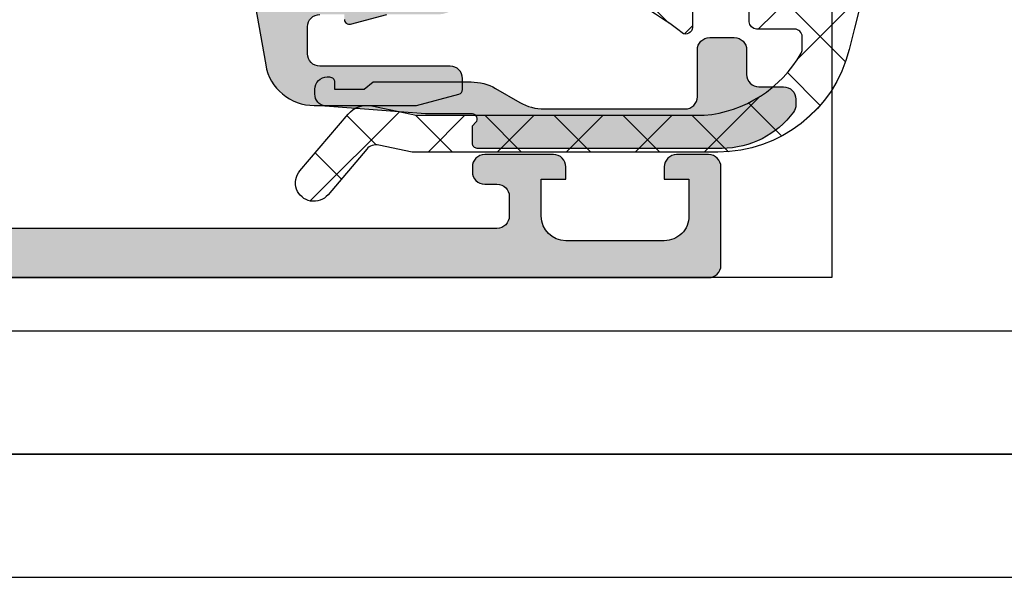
# Model space of a CAD drawing. Header units: millimetres. Extents: x 373037 to 682063, y 76092 to 274210.
# Tile 37 of 256: x 660879 to 660919, y 249592 to 249615. Entities that reach past the tile are written whole.
import ezdxf

# ---------------------------------------------------------------- set-up
doc = ezdxf.new("R2010")
doc.units = ezdxf.units.MM
doc.header["$LTSCALE"] = 100
doc.linetypes.add('ČÁRKOVANÁ', pattern=[19.049999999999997, 12.7, -6.35])
doc.layers.add('PUDORYS', color=253, linetype='CONTINUOUS')

msp = doc.modelspace()

# ---------------------------------------------------------------- hatches: boundary and pattern name
at = {"layer": 'PUDORYS', "true_color": 0x939598}
h = msp.add_hatch(color=252, dxfattribs=at)
edge = h.paths.add_edge_path(flags=16)
edge.add_line((660889.9382820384, 249616.8325612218), (660889.9382820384, 249621.0323112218))
edge.add_ellipse((660890.4382816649, 249621.0323115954), major_axis=(-0.4999996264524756, 0), ratio=1, start_angle=-90.00004280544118, end_angle=4.280877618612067e-05, ccw=False)
edge.add_line((660890.4382820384, 249621.5323112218), (660894.8383060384, 249621.5323112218))
edge.add_ellipse((660894.838306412, 249621.0323115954), major_axis=(-0.4999996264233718, 0), ratio=1, start_angle=179.9999571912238, end_angle=270.0000428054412, ccw=False)
edge.add_line((660895.3383060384, 249621.0323112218), (660895.3383060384, 249616.8325622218))
edge.add_ellipse((660894.8383055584, 249616.8325627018), major_axis=(-0.5000004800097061, 0), ratio=1, start_angle=90.00005500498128, end_angle=179.9999449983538, ccw=False)
edge.add_line((660894.8383060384, 249616.3325622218), (660890.4382820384, 249616.3325612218))
edge.add_ellipse((660890.4382816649, 249616.8325608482), major_axis=(-0.4999996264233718, 0), ratio=1, start_angle=-4.280877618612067e-05, end_angle=90.00004280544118, ccw=False)
edge = h.paths.add_edge_path()
edge.add_line((660887.9399010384, 249619.7459652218), (660889.1396610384, 249612.9829652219))
edge.add_arc((660891.1089126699, 249613.332309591), 1.999998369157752, 190.0595901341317, 270.0000392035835)
edge.add_line((660891.1089140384, 249611.3323112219), (660895.2738870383, 249611.3323112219))
edge.add_line((660895.2738870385, 249611.3323112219), (660896.9916760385, 249611.7925922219))
edge.add_arc((660896.9399121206, 249611.9857772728), 0.1999999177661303, 285.0000385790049, 359.9999853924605)
edge.add_line((660897.1399120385, 249611.9857772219), (660897.1399120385, 249612.4323112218))
edge.add_arc((660896.639912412, 249612.4323115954), 0.4999996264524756, 359.9999571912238, 450.0000428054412)
edge.add_line((660896.6399120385, 249612.9323112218), (660891.3399120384, 249612.9323112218))
edge.add_arc((660891.3399116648, 249613.4323108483), 0.4999996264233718, 179.9999571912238, 270.0000428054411, ccw=False)
edge.add_line((660890.8399120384, 249613.4323112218), (660890.8399120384, 249614.5325612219))
edge.add_arc((660891.3399125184, 249614.5325607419), 0.5000004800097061, 90.00005500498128, 179.9999449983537, ccw=False)
edge.add_line((660891.3399120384, 249615.0325612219), (660892.3399120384, 249615.0325612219))
edge.add_line((660892.3399120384, 249615.0325612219), (660892.3399120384, 249614.8325612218))
edge.add_arc((660892.5399121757, 249614.8325615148), 0.2000001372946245, 180.0000839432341, 285.0000053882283)
edge.add_line((660892.5916760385, 249614.6393762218), (660894.0590640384, 249615.0325622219))
edge.add_line((660894.0590640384, 249615.0325622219), (660896.1399120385, 249615.0325622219))
edge.add_arc((660896.1399110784, 249616.0325631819), 1.00000096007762, 270.0000550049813, 359.9999449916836)
edge.add_line((660897.1399120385, 249616.0325622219), (660897.1399120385, 249626.9320642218))
edge.add_arc((660896.7399117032, 249626.9320644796), 0.4000003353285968, 359.9999630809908, 479.9999168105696)
edge.add_line((660896.5399120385, 249627.2784752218), (660895.6770640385, 249626.7803092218))
edge.add_line((660895.6770640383, 249626.7803092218), (660894.1849030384, 249626.3524392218))
edge.add_arc((660894.2675944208, 249626.0640604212), 0.3000003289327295, 106.0000168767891, 210.1792412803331)
edge.add_line((660894.0082570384, 249625.9132482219), (660895.4399920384, 249623.4476372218))
edge.add_line((660895.4399920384, 249623.4476372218), (660895.4399920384, 249623.0272182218))
edge.add_arc((660895.2484237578, 249623.0237257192), 0.1916001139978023, -92.52222190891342, 1.0444500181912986, ccw=False)
edge.add_line((660895.2399920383, 249622.8323112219), (660888.7505530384, 249622.8323112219))
edge.add_arc((660888.7323152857, 249623.0314777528), 0.1999998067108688, 155.85905187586, 275.23200453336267, ccw=False)
edge.add_line((660888.5498070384, 249623.1132742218), (660889.6181280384, 249625.4969592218))
edge.add_arc((660889.4356194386, 249625.5787559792), 0.2000002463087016, 335.859017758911, 428.0262022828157)
edge.add_line((660889.5104560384, 249625.7642272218), (660887.4872280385, 249626.5805872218))
edge.add_arc((660887.3375549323, 249626.2096453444), 0.39999989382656, 68.02618212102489, 180.0000175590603)
edge.add_line((660886.9375550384, 249626.2096452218), (660886.9375540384, 249624.1454982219))
edge.add_arc((660887.2375536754, 249624.1454973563), 0.2999996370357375, 179.9998346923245, 232.095086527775)
edge.add_arc((660886.8689431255, 249623.672077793), 0.3000002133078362, -15.9998620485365, 52.095347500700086, ccw=False)
edge.add_line((660887.1573220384, 249623.5893872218), (660886.9400000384, 249622.8314982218))
edge.add_arc((660888.5399990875, 249622.8314977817), 1.599999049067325, 179.9999842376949, 238.4076055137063)
edge.add_arc((660887.4398670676, 249621.0427257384), 0.4999999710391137, 0.0015450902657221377, 58.40766404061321, ccw=False)
edge.add_line((660887.9398670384, 249621.0427392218), (660887.9399010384, 249619.7459652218))
h = msp.add_hatch(color=252, dxfattribs=at)
edge = h.paths.add_edge_path()
edge.add_arc((660907.138070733, 249604.8364137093), 0.5000674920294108, 270.0077324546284, 359.9922675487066)
edge.add_line((660907.6381382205, 249604.8363462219), (660907.6381382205, 249608.8363462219))
edge.add_arc((660907.138070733, 249608.8362787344), 0.5000674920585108, 0.007732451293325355, 89.99226754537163)
edge.add_line((660907.1381382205, 249609.3363462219), (660905.8380893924, 249609.3363462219))
edge.add_arc((660905.8381262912, 249608.8363093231), 0.5000369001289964, 90.00422797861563, 179.9957720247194)
edge.add_line((660905.3380893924, 249608.8363462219), (660905.3380893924, 249608.3363462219))
edge.add_line((660905.3380893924, 249608.3363462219), (660906.3380893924, 249608.3363462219))
edge.add_line((660906.3380893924, 249608.3363462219), (660906.3380893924, 249606.8363462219))
edge.add_arc((660905.338126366, 249606.8363092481), 0.9999630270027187, -90.00211851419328, 0.0021185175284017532, ccw=False)
edge.add_line((660905.3380893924, 249605.8363462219), (660901.3380893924, 249605.8363462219))
edge.add_arc((660901.338166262, 249606.8364230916), 1.000076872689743, 180.0044039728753, 269.9955960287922, ccw=False)
edge.add_line((660900.3380893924, 249606.8363462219), (660900.3380893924, 249608.3363462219))
edge.add_line((660900.3380893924, 249608.3363462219), (660901.3380893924, 249608.3363462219))
edge.add_line((660901.3380893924, 249608.3363462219), (660901.3380893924, 249608.8363462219))
edge.add_arc((660900.8381468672, 249608.8364036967), 0.4999425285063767, 359.9934131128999, 450.0065868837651)
edge.add_line((660900.8380893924, 249609.3363462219), (660898.0381015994, 249609.3363462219))
edge.add_arc((660898.0381015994, 249608.8363462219), 0.5, 90, 180)
edge.add_line((660897.5381015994, 249608.8363462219), (660897.5381015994, 249608.6363462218))
edge.add_arc((660898.0381015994, 249608.6363462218), 0.5, 180, 270)
edge.add_line((660898.0381015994, 249608.1363462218), (660898.5381015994, 249608.1363462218))
edge.add_arc((660898.5380665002, 249607.6363111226), 0.5000351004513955, 0.00402179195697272, 89.99597821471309, ccw=False)
edge.add_line((660899.0381015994, 249607.6363462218), (660899.0381015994, 249606.83634317))
edge.add_arc((660898.538085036, 249606.8363597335), 0.5000165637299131, 270.00189796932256, 359.99810203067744, ccw=False)
edge.add_line((660898.5381015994, 249606.33634317), (660867.2381077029, 249606.33634317))
edge.add_line((660867.2381077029, 249606.33634317), (660861.1996500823, 249606.7687398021))
edge.add_arc((660861.2381061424, 249607.7679594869), 0.9999594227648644, 180, 267.7959971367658, ccw=False)
edge.add_line((660860.2381467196, 249607.7679594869), (660860.2381467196, 249614.4364116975))
edge.add_arc((660860.7381467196, 249614.4364116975), 0.5, 90, 180, ccw=False)
edge.add_line((660860.7381467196, 249614.9364116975), (660861.6381467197, 249614.9364116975))
edge.add_arc((660861.6381467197, 249615.4364116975), 0.5, 270, 360)
edge.add_line((660862.1381467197, 249615.4364116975), (660862.1381467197, 249616.8364132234))
edge.add_arc((660862.2169831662, 249617.1039338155), 0.278895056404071, 178.8354106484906, 253.58012359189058, ccw=False)
edge.add_line((660861.9381457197, 249617.1096022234), (660861.9381457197, 249617.5631962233))
edge.add_arc((660862.2170138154, 249617.5688568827), 0.2789255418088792, 106.42459455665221, 181.1628700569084, ccw=False)
edge.add_line((660862.1381467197, 249617.8364002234), (660862.1381467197, 249619.7164112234))
edge.add_arc((660861.8381467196, 249619.7164112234), 0.3000000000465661, 0, 89.99999999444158)
edge.add_line((660861.8381467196, 249620.0164112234), (660860.8581724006, 249620.0164112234))
edge.add_arc((660860.8581724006, 249619.7164112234), 0.3000000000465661, 90, 180)
edge.add_line((660860.5581724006, 249619.7164112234), (660860.5581724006, 249616.9564132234))
edge.add_arc((660860.4381724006, 249616.9564132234), 0.1199999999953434, 270.0000000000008, 360, ccw=False)
edge.add_line((660860.4381724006, 249616.8364132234), (660856.1381467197, 249616.8364132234))
edge.add_arc((660856.1381467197, 249617.3364132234), 0.5, 180, 270, ccw=False)
edge.add_line((660855.6381467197, 249617.3364132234), (660855.6381467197, 249618.0364132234))
edge.add_line((660855.6381467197, 249618.0364132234), (660857.0196421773, 249620.4292335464))
edge.add_arc((660856.9000269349, 249620.4982934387), 0.1381197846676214, 330.0000000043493, 450)
edge.add_line((660856.9000269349, 249620.6364132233), (660853.1381467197, 249620.6364132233))
edge.add_arc((660853.1381467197, 249622.6364132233), 2, 180, 270, ccw=False)
edge.add_line((660851.1381467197, 249622.6364132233), (660851.1381467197, 249623.2044086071))
edge.add_arc((660850.6381467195, 249623.2044086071), 0.5000000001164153, 0, 34.47907176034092)
edge.add_arc((660846.9286481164, 249620.6569353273), 4.999999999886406, 34.47907176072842, 84.6507719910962)
edge.add_arc((660847.3762665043, 249625.498286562), 0.1381197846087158, 82.29756250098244, 210.0000000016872)
edge.add_line((660847.256651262, 249625.4292266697), (660848.6381467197, 249623.0364063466))
edge.add_line((660848.6381467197, 249623.0364063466), (660848.6381467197, 249622.3364063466))
edge.add_arc((660848.1381467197, 249622.3364063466), 0.5, 270.0000000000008, 360, ccw=False)
edge.add_line((660848.1381467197, 249621.8364063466), (660843.8381210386, 249621.8364063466))
edge.add_arc((660843.8381210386, 249621.9564063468), 0.1200000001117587, 180.0000000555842, 270, ccw=False)
edge.add_line((660843.7181210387, 249621.9564063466), (660843.7181210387, 249624.7164043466))
edge.add_arc((660843.4181210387, 249624.7164043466), 0.3000000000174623, 0, 89.99999999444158)
edge.add_line((660843.4181210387, 249625.0164043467), (660842.4381467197, 249625.0164043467))
edge.add_arc((660842.4381467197, 249624.7164043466), 0.3000000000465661, 90.00000000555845, 180)
edge.add_line((660842.1381467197, 249624.7164043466), (660842.1381467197, 249622.8363933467))
edge.add_arc((660842.059279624, 249622.5688500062), 0.2789255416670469, -1.1628700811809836, 73.57540544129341, ccw=False)
edge.add_line((660842.3381477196, 249622.5631893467), (660842.3381477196, 249622.1095953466))
edge.add_arc((660842.0593102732, 249622.1039269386), 0.2788950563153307, -73.58012357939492, 1.1645893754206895, ccw=False)
edge.add_line((660842.1381467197, 249621.8364063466), (660842.1381467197, 249618.8363478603))
edge.add_line((660842.1381467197, 249618.8363478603), (660842.8382190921, 249618.1362449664))
edge.add_line((660842.8382190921, 249618.1362449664), (660843.4382251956, 249618.1362449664))
edge.add_line((660843.4382251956, 249618.1362449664), (660843.4382251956, 249619.7362510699))
edge.add_arc((660843.938234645, 249619.7362416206), 0.5000094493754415, 90.0010827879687, 179.9989172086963, ccw=False)
edge.add_line((660843.9382251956, 249620.2362510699), (660844.3336532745, 249620.2362510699))
edge.add_arc((660844.3336532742, 249619.7362510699), 0.5, 74.99999998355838, 89.99999998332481, ccw=False)
edge.add_line((660844.463062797, 249620.219213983), (660845.8969495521, 249619.835005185))
edge.add_arc((660845.638130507, 249618.8690793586), 1.000000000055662, 0, 74.9999999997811, ccw=False)
edge.add_line((660846.638130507, 249618.8690793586), (660846.638130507, 249613.1362571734))
edge.add_line((660846.638130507, 249613.1362571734), (660843.4382251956, 249613.1362571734))
edge.add_line((660843.4382251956, 249613.1362571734), (660843.4382251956, 249613.9362449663))
edge.add_line((660843.4382251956, 249613.9362449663), (660842.8382190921, 249613.9362449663))
edge.add_line((660842.8382190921, 249613.9362449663), (660842.1382374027, 249612.723812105))
edge.add_line((660842.1382374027, 249612.723812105), (660842.1382374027, 249611.6362571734))
edge.add_line((660842.1382374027, 249611.6362571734), (660857.1381467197, 249611.6362571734))
edge.add_arc((660857.1381467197, 249611.1362571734), 0.5, 0, 90, ccw=False)
edge.add_line((660857.6381467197, 249611.1362571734), (660857.6381467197, 249605.3363462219))
edge.add_arc((660858.6381467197, 249605.3363462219), 1, 180, 270)
edge.add_line((660858.6381467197, 249604.3363462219), (660907.1381382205, 249604.3363462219))
edge = h.paths.add_edge_path(flags=16)
edge.add_line((660848.238130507, 249613.9362449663), (660848.238130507, 249618.3362449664))
edge.add_arc((660848.738130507, 249618.3362449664), 0.5, 90, 180, ccw=False)
edge.add_line((660848.738130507, 249618.8362449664), (660853.138130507, 249618.8362449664))
edge.add_arc((660853.138130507, 249618.3362449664), 0.5, 0, 90, ccw=False)
edge.add_line((660853.638130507, 249618.3362449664), (660853.638130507, 249613.9362449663))
edge.add_arc((660853.138130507, 249613.9362449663), 0.5, 270.0000000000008, 360, ccw=False)
edge.add_line((660853.138130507, 249613.4362449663), (660848.738130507, 249613.4362449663))
edge.add_arc((660848.738130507, 249613.9362449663), 0.5, 180, 270, ccw=False)
h = msp.add_hatch(dxfattribs=at)
h.set_pattern_fill('ANSI37', color=252, scale=0.625, angle=90, style=0)
h.set_pattern_definition([(135, (660897.6381380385, 249611.3363462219), (-1.403165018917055, -1.403165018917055), []), (225, (660897.6381380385, 249611.3363462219), (1.403165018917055, -1.403165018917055), [])])
edge = h.paths.add_edge_path()
edge.add_ellipse((660906.525053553, 249615.9569080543), major_axis=(-5.03946705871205, 0), ratio=1, start_angle=94.96446126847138, end_angle=150.2082155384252)
edge.add_ellipse((660910.6381380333, 249613.6021078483), major_axis=(-0.3000000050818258, 0), ratio=1, start_angle=150.2078270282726, end_angle=179.999307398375)
edge.add_line((660910.9381380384, 249613.6021042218), (660910.9381410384, 249614.1363882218))
edge.add_ellipse((660910.6381412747, 249614.1363894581), major_axis=(-0.2999997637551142, 0), ratio=1, start_angle=179.9997638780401, end_angle=270.0000451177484)
edge.add_line((660910.6381410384, 249614.4363892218), (660909.0881440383, 249614.4363892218))
edge.add_ellipse((660909.0881516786, 249614.7363998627), major_axis=(-0.300010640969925, 0), ratio=1, start_angle=0.004323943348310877, end_angle=89.99854089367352, ccw=False)
edge.add_line((660908.7881410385, 249614.7363772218), (660908.7881300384, 249616.1363592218))
edge.add_ellipse((660908.4881402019, 249616.1363563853), major_axis=(-0.2999898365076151, 0), ratio=1, start_angle=180.0005417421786, end_angle=269.9996492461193)
edge.add_line((660908.4881420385, 249616.4363462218), (660906.7881300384, 249616.4363462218))
edge.add_ellipse((660906.7881371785, 249616.1363360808), major_axis=(-0.3000101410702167, 0), ratio=1, start_angle=270.0013636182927, end_angle=359.9955805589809)
edge.add_line((660906.4881270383, 249616.1363592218), (660906.4881380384, 249614.5725282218))
edge.add_ellipse((660906.1869789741, 249614.5396711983), major_axis=(-0.3029461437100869, 0), ratio=1, start_angle=76.51642267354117, end_angle=186.2264508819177, ccw=False)
edge.add_ellipse((660897.4820558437, 249603.2237068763), major_axis=(-14.00076634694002, 0), ratio=1, start_angle=231.9243799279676, end_angle=254.6982677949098)
edge.add_ellipse((660901.2887694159, 249617.2159446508), major_axis=(-0.5004721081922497, 0), ratio=1, start_angle=-39.80663437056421, end_angle=77.08239147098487, ccw=False)
edge.add_line((660900.9043020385, 249617.5363462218), (660909.1875810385, 249617.5363462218))
edge.add_ellipse((660909.187580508, 249617.0363465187), major_axis=(-0.4999997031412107, 0), ratio=1, start_angle=209.9999803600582, end_angle=269.9999392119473, ccw=False)
edge.add_line((660909.6205930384, 249617.2863462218), (660909.7937990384, 249616.9863462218))
edge.add_ellipse((660910.226811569, 249617.2363459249), major_axis=(-0.4999997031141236, 0), ratio=1, start_angle=29.99998036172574, end_angle=89.99993921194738)
edge.add_line((660910.2268110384, 249616.7363462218), (660911.8561590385, 249616.7363462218))
edge.add_ellipse((660911.8561598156, 249617.7363455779), major_axis=(-0.999999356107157, 0), ratio=1, start_angle=89.99995547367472, end_angle=149.9496611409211)
edge.add_ellipse((660919.0405405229, 249613.5800187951), major_axis=(-7.300023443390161, 0), ratio=1, start_angle=281.28555368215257, end_angle=329.9496454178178, ccw=False)
edge.add_ellipse((660917.2253084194, 249620.6363558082), major_axis=(-0.3999905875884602, 0), ratio=1, start_angle=110.50182945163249, end_angle=194.8529752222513, ccw=False)
edge.add_ellipse((660919.5993753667, 249614.2872576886), major_axis=(-6.378448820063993, 0), ratio=1, start_angle=290.5018745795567, end_angle=345.5474022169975)
edge.add_line((660913.4227760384, 249615.8791842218), (660913.0591890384, 249614.4684772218))
edge.add_line((660913.0591890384, 249614.4684772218), (660912.8490760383, 249613.6057762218))
edge.add_ellipse((660907.5124533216, 249614.9363412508), major_axis=(-5.499995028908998, 0), ratio=1, start_angle=89.99996579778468, end_angle=166.0000450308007, ccw=False)
edge.add_line((660907.5124500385, 249609.4363462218), (660895.0944220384, 249609.4363462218))
edge.add_line((660895.0944220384, 249609.4363462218), (660893.7313650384, 249609.7239652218))
edge.add_ellipse((660893.6281324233, 249609.2347388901), major_axis=(-0.4999993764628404, 0), ratio=1, start_angle=258.0846992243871, end_angle=319.7162484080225)
edge.add_line((660893.2467070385, 249609.5580252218), (660891.6730960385, 249607.7014172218))
edge.add_ellipse((660891.1009570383, 249608.1863467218), major_axis=(-0.749999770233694, 0), ratio=1, start_angle=-40.28370615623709, end_angle=139.7162938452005, ccw=False)
edge.add_line((660890.5288180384, 249608.6712762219), (660892.4881040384, 249610.9829202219))
edge.add_ellipse((660893.2509556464, 249610.3363480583), major_axis=(-0.9999990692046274, 0), ratio=1, start_angle=258.08475213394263, end_angle=319.7163013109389, ccw=False)
edge.add_line((660893.4574200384, 249611.3148012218), (660895.2509570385, 249610.9363462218))
edge.add_line((660895.2509570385, 249610.9363462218), (660906.9611580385, 249610.9363462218))
h = msp.add_hatch(color=252, dxfattribs=at)
edge = h.paths.add_edge_path()
edge.add_line((660893.1381380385, 249611.9903462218), (660893.5113430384, 249612.2903462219))
edge.add_line((660893.5113430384, 249612.2903462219), (660897.4845480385, 249612.2903462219))
edge.add_ellipse((660897.4845464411, 249610.2903390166), major_axis=(-2.000007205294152, 0), ratio=1, start_angle=240.00006633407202, end_angle=269.99995423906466, ccw=False)
edge.add_line((660898.4845480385, 249612.0223972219), (660899.4616000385, 249611.4582952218))
edge.add_ellipse((660900.4616016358, 249613.1903534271), major_axis=(-2.000007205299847, 0), ratio=1, start_angle=60.00006633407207, end_angle=89.9999542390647)
edge.add_line((660900.4616000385, 249611.1903462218), (660906.1814340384, 249611.1903462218))
edge.add_ellipse((660906.181434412, 249611.6903458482), major_axis=(-0.4999996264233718, 0), ratio=1, start_angle=89.99995719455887, end_angle=180.0000428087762)
edge.add_line((660906.6814340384, 249611.6903462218), (660906.6814340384, 249613.5903462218))
edge.add_ellipse((660907.1811760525, 249613.5906042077), major_axis=(-0.499742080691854, 0), ratio=1, start_angle=-90.0295782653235, end_angle=0.029578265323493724, ccw=False)
edge.add_line((660907.1814340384, 249614.0903462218), (660908.1814340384, 249614.0903462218))
edge.add_ellipse((660908.1816920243, 249613.5906042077), major_axis=(-0.499742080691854, 0), ratio=1, start_angle=179.9704217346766, end_angle=270.0295782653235, ccw=False)
edge.add_line((660908.6814340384, 249613.5903462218), (660908.6814340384, 249612.5903462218))
edge.add_ellipse((660909.1811734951, 249612.5900856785), major_axis=(-0.4997395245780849, 0), ratio=1, start_angle=-0.02987162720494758, end_angle=90.02987163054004)
edge.add_line((660909.1814340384, 249612.0903462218), (660910.1814340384, 249612.0903462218))
edge.add_ellipse((660910.1816879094, 249611.5905980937), major_axis=(-0.4997481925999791, 0), ratio=1, start_angle=179.9711230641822, end_angle=270.02910612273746, ccw=False)
edge.add_line((660910.6814360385, 249611.5903462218), (660910.6814360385, 249611.3573152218))
edge.add_ellipse((660910.1814368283, 249611.3573147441), major_axis=(-0.4999992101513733, 0), ratio=1, start_angle=143.750686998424, end_angle=180.0000547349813, ccw=False)
edge.add_ellipse((660907.6814334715, 249613.1903526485), major_axis=(-3.600006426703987, 0), ratio=1, start_angle=90.00004085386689, end_angle=143.7506139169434, ccw=False)
edge.add_line((660907.6814360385, 249609.5903462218), (660897.7381380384, 249609.5903462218))
edge.add_ellipse((660897.7381378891, 249609.7903460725), major_axis=(-0.1999998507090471, 0), ratio=1, start_angle=-4.278876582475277e-05, end_angle=90.0000427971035, ccw=False)
edge.add_line((660897.5381380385, 249609.7903462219), (660897.5381380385, 249610.5075672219))
edge.add_line((660897.5381380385, 249610.5075672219), (660897.6790990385, 249610.6484662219))
edge.add_ellipse((660897.538137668, 249610.7903461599), major_axis=(-0.2000000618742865, 0), ratio=1, start_angle=134.8139243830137, end_angle=269.9998939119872)
edge.add_line((660897.5381380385, 249610.9903462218), (660895.6385690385, 249610.9903462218))
edge.add_line((660895.6385690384, 249610.9903462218), (660891.5599210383, 249611.3046642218))
edge.add_ellipse((660891.6381385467, 249611.7985088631), major_axis=(-0.5000005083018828, 0), ratio=1, start_angle=7.347781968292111e-05, end_angle=80.99997722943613, ccw=False)
edge.add_line((660891.1381380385, 249611.7985082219), (660891.1381380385, 249611.9903462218))
edge.add_ellipse((660891.6381376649, 249611.9903465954), major_axis=(-0.4999996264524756, 0), ratio=1, start_angle=-90.00004280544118, end_angle=4.280877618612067e-05, ccw=False)
edge.add_line((660891.6381380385, 249612.4903462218), (660891.7381380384, 249612.4903462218))
edge.add_ellipse((660891.7381381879, 249612.2903463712), major_axis=(-0.1999998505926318, 0), ratio=1, start_angle=179.9999572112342, end_angle=270.0000428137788, ccw=False)
edge.add_line((660891.9381380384, 249612.2903462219), (660891.9381380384, 249611.9903462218))
edge.add_line((660891.9381380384, 249611.9903462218), (660893.1381380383, 249611.9903462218))

# ---------------------------------------------------------------- linework, layer by layer
at = {"layer": 'PUDORYS', "color": 252, "ltscale": 15, "true_color": 0x939598}
for points in [[(655036.6382374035, 249592.1544280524), (681616.6382374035, 249592.1544280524), (681616.6382374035, 273272.1544280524), (655036.6382374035, 273272.1544280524)], [(681611.6382374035, 273267.1544280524), (655041.6382374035, 273267.1544280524), (655041.6382374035, 249597.1544280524), (681611.6382374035, 249597.1544280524)], [(660840.1381382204, 249689.3363182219), (660912.1381100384, 249689.3363182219), (660912.1381100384, 249604.3363462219), (660840.1381382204, 249604.3363462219)]]:
    msp.add_lwpolyline(points, close=True, dxfattribs=at)
at = {"layer": 'PUDORYS', "color": 252, "linetype": 'ČÁRKOVANÁ', "ltscale": 5, "true_color": 0x939598}
for points in [[(681606.6382374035, 249602.1544280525), (655036.6382374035, 249602.1544280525), (655036.6382374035, 273272.1544280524), (681606.6382374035, 273272.1544280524)], [(681611.6382374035, 249597.1544280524), (655041.6382374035, 249597.1544280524), (655041.6382374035, 273267.1544280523), (681611.6382374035, 273267.1544280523)]]:
    msp.add_lwpolyline(points, close=True, dxfattribs=at)
at = {"layer": 'PUDORYS', "color": 252, "true_color": 0x939598}
for points in [[(660887.9399010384, 249619.7459652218), (660889.1396610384, 249612.9829652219), (660889.1396610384, 249612.9829652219, 0.363676), (660891.1089140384, 249611.3323112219), (660895.2738870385, 249611.3323112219), (660896.9916760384, 249611.7925922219), (660896.9916760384, 249611.7925922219, 0.339454), (660897.1399120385, 249611.9857772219), (660897.1399120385, 249612.4323112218), (660897.1399120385, 249612.4323112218, 0.414214), (660896.6399120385, 249612.9323112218), (660891.3399120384, 249612.9323112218), (660891.3399120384, 249612.9323112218, -0.414214), (660890.8399120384, 249613.4323112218), (660890.8399120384, 249614.5325612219), (660890.8399120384, 249614.5325612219, -0.414213), (660891.3399120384, 249615.0325612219)], [(660892.3399120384, 249614.8325612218, 0.493145), (660892.5916760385, 249614.6393762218), (660894.0590640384, 249615.0325622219)], [(660858.6381467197, 249604.3363462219), (660907.1381382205, 249604.3363462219, 0.4141345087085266), (660907.6381382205, 249604.8363462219), (660907.6381382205, 249608.8363462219, 0.4141345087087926), (660907.1381382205, 249609.3363462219), (660905.8380893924, 249609.3363462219, 0.4141703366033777), (660905.3380893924, 249608.8363462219), (660905.3380893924, 249608.3363462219), (660906.3380893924, 249608.3363462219), (660906.3380893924, 249606.8363462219, -0.4142352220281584), (660905.3380893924, 249605.8363462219), (660901.3380893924, 249605.8363462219, -0.4141685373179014), (660900.3380893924, 249606.8363462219), (660900.3380893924, 249608.3363462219), (660901.3380893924, 249608.3363462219), (660901.3380893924, 249608.8363462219, 0.4142809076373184), (660900.8380893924, 249609.3363462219), (660898.0381015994, 249609.3363462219, 0.4142135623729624), (660897.5381015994, 249608.8363462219), (660897.5381015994, 249608.6363462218, 0.414213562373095), (660898.0381015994, 249608.1363462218), (660898.5381015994, 249608.1363462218, -0.4141724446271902), (660899.0381015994, 249607.6363462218), (660899.0381015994, 249606.83634317, -0.4141941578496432), (660898.5381015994, 249606.33634317), (660867.2381077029, 249606.33634317)]]:
    msp.add_lwpolyline(points, format="xyb", dxfattribs=at)
at = {"layer": 'PUDORYS', "color": 252, "true_color": 0x939598, "extrusion": (0, 0, -1)}
for points in [[(-660906.4881270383, 249616.1363592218), (-660906.4881380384, 249614.5725282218), (-660906.4881380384, 249614.5725282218, 0.51896), (-660906.1163420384, 249614.2450752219, -0.0996982), (-660901.1768890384, 249616.7281382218, 0.559391)], [(-660913.4227760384, 249615.8791842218), (-660913.0591890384, 249614.4684772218), (-660912.8490760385, 249613.6057762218), (-660912.8490760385, 249613.6057762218, 0.344328), (-660907.5124500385, 249609.4363462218), (-660895.0944220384, 249609.4363462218), (-660893.7313650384, 249609.7239652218), (-660893.7313650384, 249609.7239652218, -0.275594), (-660893.2467070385, 249609.5580252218), (-660891.6730960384, 249607.7014172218), (-660891.6730960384, 249607.7014172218, 1), (-660890.5288180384, 249608.6712762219), (-660892.4881040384, 249610.9829202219), (-660892.4881040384, 249610.9829202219, 0.275594), (-660893.4574200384, 249611.3148012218), (-660895.2509570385, 249610.9363462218), (-660906.9611580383, 249610.9363462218), (-660906.9611580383, 249610.9363462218, -0.245826), (-660910.8984880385, 249613.4530512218, -0.130727), (-660910.9381380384, 249613.6021042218), (-660910.9381410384, 249614.1363882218), (-660910.9381410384, 249614.1363882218, -0.414215), (-660910.6381410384, 249614.4363892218), (-660909.0881440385, 249614.4363892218), (-660909.0881440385, 249614.4363892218, 0.414184), (-660908.7881410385, 249614.7363772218), (-660908.7881300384, 249616.1363592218)]]:
    msp.add_lwpolyline(points, format="xyb", dxfattribs=at)
msp.add_lwpolyline([(-660893.1381380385, 249611.9903462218), (-660893.5113430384, 249612.2903462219), (-660897.4845480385, 249612.2903462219), (-660897.4845480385, 249612.2903462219, 0.131652), (-660898.4845480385, 249612.0223972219), (-660899.4616000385, 249611.4582952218), (-660899.4616000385, 249611.4582952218, -0.131652), (-660900.4616000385, 249611.1903462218), (-660906.1814340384, 249611.1903462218), (-660906.1814340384, 249611.1903462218, -0.414214), (-660906.6814340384, 249611.6903462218), (-660906.6814340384, 249613.5903462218), (-660906.6814340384, 249613.5903462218, 0.414516), (-660907.1814340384, 249614.0903462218), (-660908.1814340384, 249614.0903462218), (-660908.1814340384, 249614.0903462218, 0.414516), (-660908.6814340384, 249613.5903462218), (-660908.6814340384, 249612.5903462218), (-660908.6814340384, 249612.5903462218, -0.414519), (-660909.1814340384, 249612.0903462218), (-660910.1814340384, 249612.0903462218), (-660910.1814340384, 249612.0903462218, 0.41451), (-660910.6814360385, 249611.5903462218), (-660910.6814360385, 249611.3573152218), (-660910.6814360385, 249611.3573152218, 0.1595), (-660910.5846620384, 249611.0616652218, 0.238928), (-660907.6814360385, 249609.5903462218), (-660897.7381380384, 249609.5903462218), (-660897.7381380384, 249609.5903462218, 0.414214), (-660897.5381380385, 249609.7903462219), (-660897.5381380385, 249610.5075672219), (-660897.6790990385, 249610.6484662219), (-660897.6790990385, 249610.6484662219, -0.669353), (-660897.5381380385, 249610.9903462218), (-660895.6385690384, 249610.9903462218), (-660891.5599210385, 249611.3046642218), (-660891.5599210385, 249611.3046642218, 0.368919), (-660891.1381380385, 249611.7985082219), (-660891.1381380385, 249611.9903462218), (-660891.1381380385, 249611.9903462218, 0.414214), (-660891.6381380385, 249612.4903462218), (-660891.7381380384, 249612.4903462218), (-660891.7381380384, 249612.4903462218, 0.414214), (-660891.9381380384, 249612.2903462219), (-660891.9381380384, 249611.9903462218), (-660893.1381380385, 249611.9903462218)], format="xyb", close=True, dxfattribs=at)

doc.saveas('drawing.dxf')
